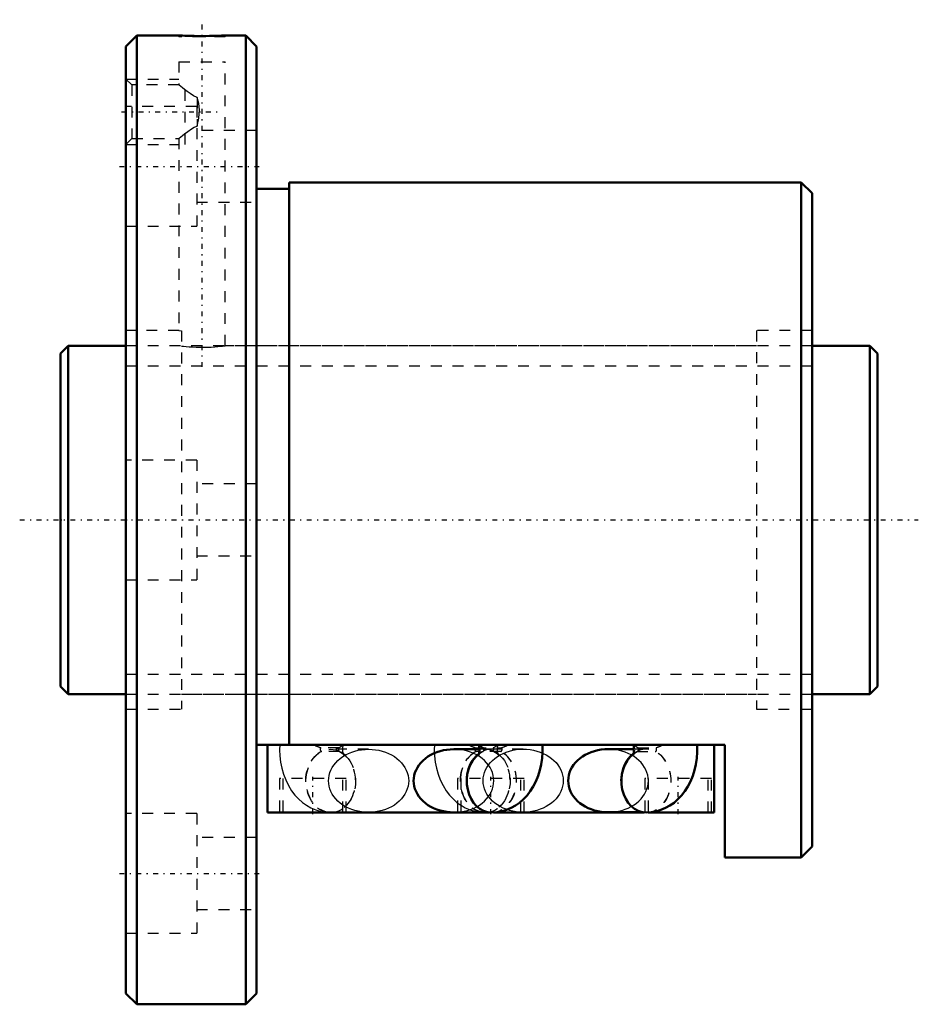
# Model space of a CAD drawing. Header units: millimetres. Extents: x -3.8 to 78.8, y -44.5 to 46.
import ezdxf

# ---------------------------------------------------------------- set-up
doc = ezdxf.new("R2010")
doc.units = ezdxf.units.MM
doc.linetypes.add('Center', pattern=[1.5, 0.45, -0.5, 0.05, -0.5])
doc.linetypes.add('Dashed', pattern=[2, 1, -1])
for name, color, linetype, lineweight in [('2d ConnectionPoints', 7, 'Continuous', 50), ('AM_0', 7, 'Continuous', 50), ('AM_5', 3, 'Continuous', 25), ('AM_7', 7, 'Center', 25), ('AM_9', 6, 'Dashed', 25)]:
    doc.layers.add(name, color=color, linetype=linetype, lineweight=lineweight)

# ---------------------------------------------------------------- blocks, each defined once
blk = doc.blocks.new('1_BIF3206V_5RR_Nut_0_in_BIF3206V_5RRG0_75LC0_000_4')
at = {"layer": 'AM_0'}
for p, q in [((7, 44.5), (6, 43.5)), ((10.875, 44.5), (7, 44.5)), ((7, 44.5), (7, -44.5)), ((17, 44.5), (15.118, 44.5)), ((17, 44.5), (17, -44.5)), ((18, 43.5), (17, 44.5)), ((6, 43.5), (6, -43.5)), ((18, 43.5), (18, -43.5)), ((68, 31), (21, 31)), ((21, 31), (21, -20.67)), ((68, 31), (68, -31)), ((69, 30), (68, 31)), ((21, 30.4), (18, 30.4)), ((69, 30), (69, -30)), ((61, -20.67), (18, -20.67)), ((19, -26.87), (19, -20.67)), ((60, -26.87), (60, -20.67)), ((61, -31), (61, -20.67)), ((38.463, -21.07), (36.096, -21.07)), ((52.652, -21.06), (50.286, -21.06)), ((39.388, -26.87), (19, -26.87)), ((24.617, -26.876), (24.802, -26.88)), ((38.807, -26.876), (38.992, -26.88)), ((53.578, -26.87), (39.75, -26.87)), ((50.286, -26.86), (53.5, -26.86)), ((60, -26.87), (53.94, -26.87)), ((68, -31), (69, -30)), ((61, -31), (68, -31)), ((6, -43.5), (7, -44.5)), ((17, -44.5), (18, -43.5)), ((7, -44.5), (17, -44.5))]:
    blk.add_line(p, q, dxfattribs=at)
for points in [[(15.125, 44.5), (15.121, 44.5), (15.068, 44.497), (14.96, 44.492), (14.791, 44.485), (14.578, 44.477), (14.313, 44.469), (14.018, 44.461), (13.685, 44.455), (13.343, 44.451), (12.981, 44.449), (12.63, 44.451), (12.279, 44.455), (11.959, 44.461), (11.659, 44.469), (11.405, 44.478), (11.189, 44.486), (11.03, 44.493), (10.923, 44.498), (10.875, 44.5)], [(38.413, -20.67), (38.438, -20.781), (38.457, -20.926), (38.463, -21.09), (38.455, -21.255), (38.433, -21.404), (38.404, -21.52), (38.379, -21.592), (38.368, -21.614)], [(39.578, -26.88), (40.042, -26.853), (40.496, -26.773), (40.936, -26.644), (41.358, -26.466), (41.759, -26.244), (42.139, -25.977), (42.495, -25.668), (42.826, -25.317), (43.129, -24.925), (43.403, -24.494), (43.643, -24.026), (43.848, -23.526), (44.013, -23), (44.137, -22.456), (44.219, -21.899), (44.259, -21.334), (44.257, -20.766), (44.252, -20.67)], [(52.603, -20.67), (52.628, -20.781), (52.647, -20.926), (52.653, -21.09), (52.645, -21.255), (52.623, -21.404), (52.594, -21.52), (52.569, -21.592), (52.558, -21.614)], [(53.768, -26.88), (54.232, -26.853), (54.686, -26.773), (55.126, -26.644), (55.548, -26.466), (55.949, -26.244), (56.329, -25.977), (56.685, -25.668), (57.016, -25.317), (57.319, -24.925), (57.593, -24.494), (57.833, -24.026), (58.038, -23.526), (58.203, -23), (58.327, -22.456), (58.409, -21.899), (58.449, -21.334), (58.447, -20.766), (58.442, -20.67)], [(36.096, -21.07), (35.776, -21.081), (35.457, -21.114), (35.144, -21.169), (34.838, -21.245), (34.541, -21.342), (34.256, -21.459), (33.986, -21.594), (33.731, -21.748), (33.494, -21.919), (33.277, -22.106), (33.082, -22.307), (32.909, -22.52), (32.761, -22.744), (32.638, -22.978), (32.542, -23.219), (32.472, -23.466), (32.43, -23.717), (32.416, -23.97), (32.43, -24.223), (32.472, -24.474), (32.542, -24.721), (32.638, -24.962), (32.761, -25.196), (32.909, -25.42), (33.082, -25.633), (33.277, -25.834), (33.494, -26.021), (33.731, -26.192), (33.986, -26.346), (34.256, -26.481), (34.541, -26.598), (34.838, -26.695), (35.144, -26.771), (35.457, -26.826), (35.776, -26.859), (36.096, -26.87)], [(50.286, -21.06), (49.966, -21.071), (49.647, -21.104), (49.334, -21.159), (49.028, -21.235), (48.731, -21.332), (48.446, -21.449), (48.176, -21.584), (47.921, -21.738), (47.684, -21.909), (47.467, -22.096), (47.272, -22.297), (47.099, -22.51), (46.951, -22.734), (46.828, -22.968), (46.732, -23.209), (46.662, -23.456), (46.62, -23.707), (46.606, -23.96), (46.62, -24.213), (46.662, -24.464), (46.732, -24.711), (46.828, -24.952), (46.951, -25.186), (47.099, -25.41), (47.272, -25.623), (47.467, -25.824), (47.684, -26.011), (47.921, -26.182), (48.176, -26.336), (48.446, -26.471), (48.731, -26.588), (49.028, -26.685), (49.334, -26.761), (49.647, -26.816), (49.966, -26.849), (50.286, -26.86)]]:
    blk.add_lwpolyline(points, dxfattribs=at)
for centre, major_axis, start_param, end_param in [((39.578, -23.98), (0, 2.9), 0.547213, 3.142103), ((39.578, -23.97), (0, -2.9), 3.685894, 4.714113), ((53.768, -23.98), (0, 2.9), 0.547235, 3.142091), ((53.768, -23.96), (0, -2.9), 3.68433, 4.715837), ((24.802, -23.98), (0, -2.9), 6.200116, 6.366255), ((38.992, -23.98), (0, -2.9), 6.200116, 6.366255)]:
    blk.add_ellipse(centre, major_axis=major_axis, ratio=0.788011, start_param=start_param, end_param=end_param, dxfattribs=at)
at = {"layer": 'AM_5', "linetype": 'Dashed'}
for p, q in [((6, 40.5), (10.875, 40.5)), ((11.44, 34.5), (11.44, 40.5)), ((6, 34.5), (10.875, 34.5))]:
    blk.add_line(p, q, dxfattribs=at)
at = {"layer": 'AM_7'}
for p, q in [((13, 14.05), (13, 45.95)), ((5.602, 37.5), (14.368, 37.5)), ((5.4, 32.476), (18.6, 32.476)), ((23.16, -27.025), (23.16, -23.615)), ((39.5, -27.025), (39.5, -23.615)), ((56.7, -27.025), (56.7, -23.615)), ((5.4, -32.476), (18.6, -32.476))]:
    blk.add_line(p, q, dxfattribs=at)
at = {"layer": 'AM_9'}
for p, q in [((10.875, 44.5), (10.875, 44.39)), ((15.125, 44.39), (10.875, 44.39)), ((15.125, 44.39), (15.125, 44.5)), ((10.875, 42.09), (15.125, 42.09)), ((10.875, 42.09), (10.875, 39.941)), ((15.125, 16), (15.125, 42.09)), ((6.541, 39.958), (6, 40.5)), ((10.895, 39.958), (6.541, 39.958)), ((6.541, 39.958), (6.541, 35.041)), ((12.55, 38.816), (12.55, 36.184)), ((12.5, 37.976), (6, 37.976)), ((12.5, 37.976), (12.5, 26.976)), ((18, 35.776), (12.5, 35.776)), ((6, 34.5), (6.541, 35.041)), ((6.541, 35.041), (10.895, 35.041)), ((10.875, 35.059), (10.875, 17.4)), ((12.5, 29.176), (18, 29.176)), ((6, 26.976), (12.5, 26.976)), ((10.88, 17.4), (6, 17.4)), ((10.875, 17.4), (11.1, 17.374)), ((11.1, 17.374), (11.1, -17.4)), ((63.9, 17.4), (63.9, -17.4)), ((69, 17.4), (63.9, 17.4)), ((63.9, 16), (15.122, 16)), ((12.5, 5.5), (6, 5.5)), ((12.5, 5.5), (12.5, -5.5)), ((18, 3.3), (12.5, 3.3)), ((12.5, -3.3), (18, -3.3)), ((6, -5.5), (12.5, -5.5)), ((11.1, -16), (63.9, -16)), ((6, -17.4), (11.1, -17.4)), ((63.9, -17.4), (69, -17.4)), ((25.557, -20.927), (23.889, -20.927)), ((25.636, -21.28), (23.968, -21.28)), ((28.284, -21.07), (24.802, -21.07)), ((38.079, -20.927), (40.491, -20.927)), ((40.412, -21.28), (38.158, -21.28)), ((39.578, -21.07), (38.463, -21.07)), ((42.474, -21.06), (38.992, -21.06)), ((53.768, -21.06), (52.652, -21.06)), ((52.934, -21.28), (54.602, -21.28)), ((53.013, -20.927), (54.681, -20.927)), ((26.21, -23.77), (20.11, -23.77)), ((20.11, -23.77), (20.11, -26.87)), ((20.41, -23.77), (20.41, -26.87)), ((25.91, -26.87), (25.91, -23.77)), ((26.21, -26.87), (26.21, -23.77)), ((42.55, -23.77), (36.45, -23.77)), ((36.45, -23.77), (36.45, -26.87)), ((36.75, -23.77), (36.75, -26.87)), ((42.25, -26.87), (42.25, -23.77)), ((42.55, -26.87), (42.55, -23.77)), ((59.75, -23.77), (53.65, -23.77)), ((53.65, -23.77), (53.65, -26.87)), ((53.95, -23.77), (53.95, -26.87)), ((59.45, -26.87), (59.45, -23.77)), ((59.75, -26.87), (59.75, -23.77)), ((12.5, -26.976), (6, -26.976)), ((12.5, -26.976), (12.5, -37.976)), ((38.992, -26.86), (42.474, -26.86)), ((39.75, -26.87), (39.388, -26.87)), ((53.5, -26.86), (53.768, -26.86)), ((53.94, -26.87), (53.578, -26.87)), ((18, -29.176), (12.5, -29.176)), ((12.5, -35.776), (18, -35.776)), ((6, -37.976), (12.5, -37.976))]:
    blk.add_line(p, q, dxfattribs=at)
for points in [[(12.55, 38.816), (12.207, 38.969), (11.89, 39.162), (11.617, 39.355), (11.372, 39.544), (11.189, 39.693), (11.038, 39.82), (10.892, 39.944), (10.875, 39.958)], [(12.55, 36.184), (12.707, 36.907), (12.748, 37.663), (12.683, 38.241), (12.55, 38.816)], [(10.875, 35.041), (10.899, 35.062), (11.042, 35.184), (11.195, 35.312), (11.391, 35.471), (11.678, 35.69), (12.019, 35.922), (12.27, 36.064), (12.55, 36.184)], [(11.1, 15.972), (11.284, 15.951), (11.523, 15.927), (11.796, 15.904), (12.112, 15.883), (12.445, 15.868), (12.803, 15.86), (13.154, 15.859), (13.511, 15.867), (13.842, 15.881), (14.159, 15.901), (14.437, 15.923), (14.681, 15.947), (14.874, 15.969), (15.017, 15.986), (15.1, 15.997), (15.125, 16)], [(20.128, -20.67), (20.117, -21.111), (20.14, -21.679), (20.207, -22.244), (20.317, -22.803), (20.472, -23.351), (20.674, -23.885), (20.923, -24.397), (21.218, -24.879), (21.519, -25.276), (21.847, -25.632), (22.201, -25.946), (22.577, -26.216), (22.972, -26.441), (23.429, -26.638), (23.897, -26.777), (24.369, -26.857), (24.617, -26.876)], [(25.991, -21.566), (25.968, -21.495), (25.942, -21.379), (25.923, -21.234), (25.917, -21.07), (25.925, -20.905), (25.947, -20.756), (25.968, -20.668)], [(34.318, -20.67), (34.307, -21.111), (34.33, -21.679), (34.397, -22.244), (34.507, -22.803), (34.662, -23.351), (34.864, -23.885), (35.113, -24.397), (35.408, -24.879), (35.709, -25.276), (36.037, -25.632), (36.391, -25.946), (36.749, -26.204)], [(40.107, -21.06), (40.115, -20.905), (40.137, -20.756), (40.158, -20.668)], [(28.284, -26.87), (27.963, -26.859), (27.645, -26.826), (27.331, -26.771), (27.025, -26.695), (26.728, -26.598), (26.443, -26.481), (26.173, -26.346), (25.918, -26.192), (25.681, -26.021), (25.464, -25.834), (25.269, -25.633), (25.096, -25.42), (24.948, -25.196), (24.825, -24.962), (24.729, -24.721), (24.659, -24.474), (24.617, -24.223), (24.603, -23.97), (24.617, -23.717), (24.659, -23.466), (24.729, -23.219), (24.825, -22.978), (24.948, -22.744), (25.096, -22.52), (25.269, -22.307), (25.464, -22.106), (25.681, -21.919), (25.918, -21.748), (26.173, -21.594), (26.443, -21.459), (26.728, -21.342), (27.025, -21.245), (27.331, -21.169), (27.645, -21.114), (27.963, -21.081), (28.284, -21.07)], [(25.6, -21.271), (25.749, -21.361), (25.888, -21.472), (25.97, -21.558), (26.006, -21.606), (26.012, -21.614)], [(26.012, -21.614), (26.01, -21.611), (25.994, -21.574), (25.991, -21.566)], [(28.284, -21.07), (28.604, -21.081), (28.923, -21.114), (29.236, -21.169), (29.542, -21.245), (29.839, -21.342), (30.124, -21.459), (30.394, -21.594), (30.649, -21.748), (30.886, -21.919), (31.103, -22.106), (31.298, -22.307), (31.471, -22.52), (31.619, -22.744), (31.742, -22.978), (31.838, -23.219), (31.908, -23.466), (31.95, -23.717), (31.964, -23.97), (31.95, -24.223), (31.908, -24.474), (31.838, -24.721), (31.742, -24.962), (31.619, -25.196), (31.471, -25.42), (31.298, -25.633), (31.103, -25.834), (30.886, -26.021), (30.649, -26.192), (30.394, -26.346), (30.124, -26.481), (29.839, -26.598), (29.542, -26.695), (29.236, -26.771), (28.923, -26.826), (28.604, -26.859), (28.284, -26.87)], [(36.096, -26.87), (36.417, -26.859), (36.735, -26.826), (37.049, -26.771), (37.355, -26.695), (37.652, -26.598), (37.937, -26.481), (38.207, -26.346), (38.462, -26.192), (38.699, -26.021), (38.916, -25.834), (39.111, -25.633), (39.284, -25.42), (39.432, -25.196), (39.555, -24.962), (39.651, -24.721), (39.721, -24.474), (39.763, -24.223), (39.777, -23.97), (39.763, -23.717), (39.721, -23.466), (39.651, -23.219), (39.555, -22.978), (39.432, -22.744), (39.284, -22.52), (39.111, -22.307), (38.916, -22.106), (38.699, -21.919), (38.462, -21.748), (38.207, -21.594), (37.937, -21.459), (37.652, -21.342), (37.355, -21.245), (37.049, -21.169), (36.735, -21.114), (36.417, -21.081), (36.096, -21.07)], [(38.368, -21.614), (38.368, -21.614), (38.386, -21.588), (38.392, -21.579)], [(38.392, -21.579), (38.446, -21.516), (38.563, -21.411), (38.748, -21.289), (38.78, -21.271)], [(42.474, -26.86), (42.153, -26.849), (41.835, -26.816), (41.521, -26.761), (41.215, -26.685), (40.918, -26.588), (40.633, -26.471), (40.363, -26.336), (40.108, -26.182), (39.871, -26.011), (39.654, -25.824), (39.459, -25.623), (39.286, -25.41), (39.138, -25.186), (39.015, -24.952), (38.919, -24.711), (38.849, -24.464), (38.807, -24.213), (38.793, -23.96), (38.807, -23.707), (38.849, -23.456), (38.919, -23.209), (39.015, -22.968), (39.138, -22.734), (39.286, -22.51), (39.459, -22.297), (39.654, -22.096), (39.871, -21.909), (40.108, -21.738), (40.363, -21.584), (40.633, -21.449), (40.918, -21.332), (41.215, -21.235), (41.521, -21.159), (41.835, -21.104), (42.153, -21.071), (42.474, -21.06)], [(39.79, -21.271), (39.939, -21.361), (40.078, -21.472), (40.16, -21.558), (40.196, -21.606), (40.202, -21.614)], [(40.109, -21.179), (40.107, -21.07), (40.107, -21.06)], [(40.181, -21.566), (40.158, -21.495), (40.132, -21.379), (40.113, -21.234), (40.109, -21.179)], [(40.202, -21.614), (40.2, -21.611), (40.184, -21.574), (40.181, -21.566)], [(42.474, -21.06), (42.794, -21.071), (43.113, -21.104), (43.426, -21.159), (43.732, -21.235), (44.029, -21.332), (44.314, -21.449), (44.584, -21.584), (44.839, -21.738), (45.076, -21.909), (45.293, -22.096), (45.488, -22.297), (45.661, -22.51), (45.809, -22.734), (45.932, -22.968), (46.028, -23.209), (46.098, -23.456), (46.14, -23.707), (46.154, -23.96)], [(53.967, -23.96), (53.953, -23.707), (53.911, -23.456), (53.841, -23.209), (53.745, -22.968), (53.622, -22.734), (53.474, -22.51), (53.301, -22.297), (53.106, -22.096), (52.889, -21.909), (52.652, -21.738), (52.397, -21.584), (52.127, -21.449), (51.842, -21.332), (51.545, -21.235), (51.239, -21.159), (50.925, -21.104), (50.607, -21.071), (50.286, -21.06)], [(52.558, -21.614), (52.558, -21.614), (52.576, -21.588), (52.582, -21.579)], [(52.582, -21.579), (52.636, -21.516), (52.753, -21.411), (52.938, -21.289), (52.97, -21.271)], [(46.154, -23.96), (46.14, -24.213), (46.098, -24.464), (46.028, -24.711), (45.932, -24.952), (45.809, -25.186), (45.661, -25.41), (45.488, -25.623), (45.293, -25.824), (45.076, -26.011), (44.839, -26.182), (44.584, -26.336), (44.314, -26.471), (44.029, -26.588), (43.732, -26.685), (43.426, -26.761), (43.113, -26.816), (42.794, -26.849), (42.474, -26.86)], [(50.286, -26.86), (50.607, -26.849), (50.925, -26.816), (51.239, -26.761), (51.545, -26.685), (51.842, -26.588), (52.127, -26.471), (52.397, -26.336), (52.652, -26.182), (52.889, -26.011), (53.106, -25.824), (53.301, -25.623), (53.474, -25.41), (53.622, -25.186), (53.745, -24.952), (53.841, -24.711), (53.911, -24.464), (53.953, -24.213), (53.967, -23.96)], [(36.749, -26.204), (36.767, -26.216), (37.162, -26.441), (37.619, -26.638), (38.087, -26.777), (38.559, -26.857), (38.807, -26.876)]]:
    blk.add_lwpolyline(points, dxfattribs=at)
for centre, major_axis, ratio, start_param, end_param in [((23.654, -18.858), (-2.338, 1.716), 0.603651, 1.835841, 2.079586), ((23.654, -18.858), (-2.338, 1.716), 0.603651, 2.826703, 3.070448), ((37.844, -18.858), (-2.338, 1.716), 0.603651, 1.835841, 2.079586), ((40.726, -18.858), (-2.338, -1.716), 0.603651, 0.071145, 0.314889), ((37.844, -18.858), (-2.338, 1.716), 0.603651, 2.826703, 3.070448), ((40.726, -18.858), (-2.338, -1.716), 0.603651, 1.062007, 1.305751), ((53.768, -23.96), (0, -2.9), 0.788011, 4.715837, 9.967515), ((54.916, -18.858), (-2.338, -1.716), 0.603651, 0.071145, 0.314889), ((54.916, -18.858), (-2.338, -1.716), 0.603651, 1.062007, 1.305751), ((24.802, -23.98), (0, -2.9), 0.788011, 3.515152, 6.200116), ((23.968, -21.08), (0, 0.2), 0.615661, 0.698132, 3.141593), ((24.802, -23.98), (0, -2.9), 0.788011, 0.083069, 2.768034), ((25.636, -21.08), (0, 0.2), 0.615661, 0.698132, 3.141593), ((38.992, -23.98), (0, -2.9), 0.788011, 3.515152, 6.200116), ((39.578, -23.97), (0, -2.9), 0.788011, 4.714113, 9.969079), ((38.158, -21.08), (0, 0.2), 0.615661, 0.698132, 3.141593), ((39.578, -23.98), (0, 2.9), 0.788011, 0.373559, 0.547213), ((38.744, -21.08), (0, -0.2), 0.615661, 0, 2.443461), ((38.992, -23.98), (0, -2.9), 0.788011, 0.083069, 2.768034), ((39.578, -23.98), (0, 2.9), 0.788011, 3.142103, 5.909626), ((39.826, -21.08), (0, 0.2), 0.615661, 0.698132, 3.141593), ((40.412, -21.08), (0, -0.2), 0.615661, 0, 2.443461), ((53.768, -23.98), (0, 2.9), 0.788011, 0.373559, 0.547235), ((52.934, -21.08), (0, -0.2), 0.615661, 0, 2.443461), ((53.768, -23.98), (0, 2.9), 0.788011, 3.142091, 5.909626), ((54.602, -21.08), (0, -0.2), 0.615661, 6.283185, 8.726646)]:
    blk.add_ellipse(centre, major_axis=major_axis, ratio=ratio, start_param=start_param, end_param=end_param, dxfattribs=at)
for centre in [(24.802, -23.97), (38.992, -23.96)]:
    blk.add_ellipse(centre, major_axis=(0, -2.9), ratio=0.788011, dxfattribs=at)
blk = doc.blocks.new('2_BIF3206V_5RR000_Shaft_0_in_BIF3206V_5RRG0_75LC0_000_4')
at = {"layer": 'AM_0'}
for p, q in [((0.7, 16), (0, 15.3)), ((6, 16), (0.7, 16)), ((0.7, 16), (0.7, -16)), ((74.3, 16), (69, 16)), ((74.3, 16), (74.3, -16)), ((75, 15.3), (74.3, 16)), ((0, 15.3), (0, -15.3)), ((75, 15.3), (75, -15.3)), ((0, -15.3), (0.7, -16)), ((74.3, -16), (75, -15.3)), ((0.7, -16), (6, -16)), ((69, -16), (74.3, -16))]:
    blk.add_line(p, q, dxfattribs=at)
at = {"layer": 'AM_5', "linetype": 'Dashed'}
for p, q in [((6, 14.1595), (69, 14.1595)), ((6, -14.1595), (69, -14.1595))]:
    blk.add_line(p, q, dxfattribs=at)
at = {"layer": 'AM_7'}
blk.add_line((-3.75, 0), (78.75, 0), dxfattribs=at)
at = {"layer": 'AM_9'}
for p, q in [((69, 16), (6, 16)), ((6, -16), (69, -16))]:
    blk.add_line(p, q, dxfattribs=at)

msp = doc.modelspace()

# ---------------------------------------------------------------- linework, layer by layer
at = {"layer": '2d ConnectionPoints'}
for p in [(0, 0), (6, 0)]:
    msp.add_point(p, dxfattribs=at)

# ---------------------------------------------------------------- block references
for name in ['1_BIF3206V_5RR_Nut_0_in_BIF3206V_5RRG0_75LC0_000_4', '2_BIF3206V_5RR000_Shaft_0_in_BIF3206V_5RRG0_75LC0_000_4']:
    msp.add_blockref(name, (0, 0))

doc.saveas('drawing.dxf')
